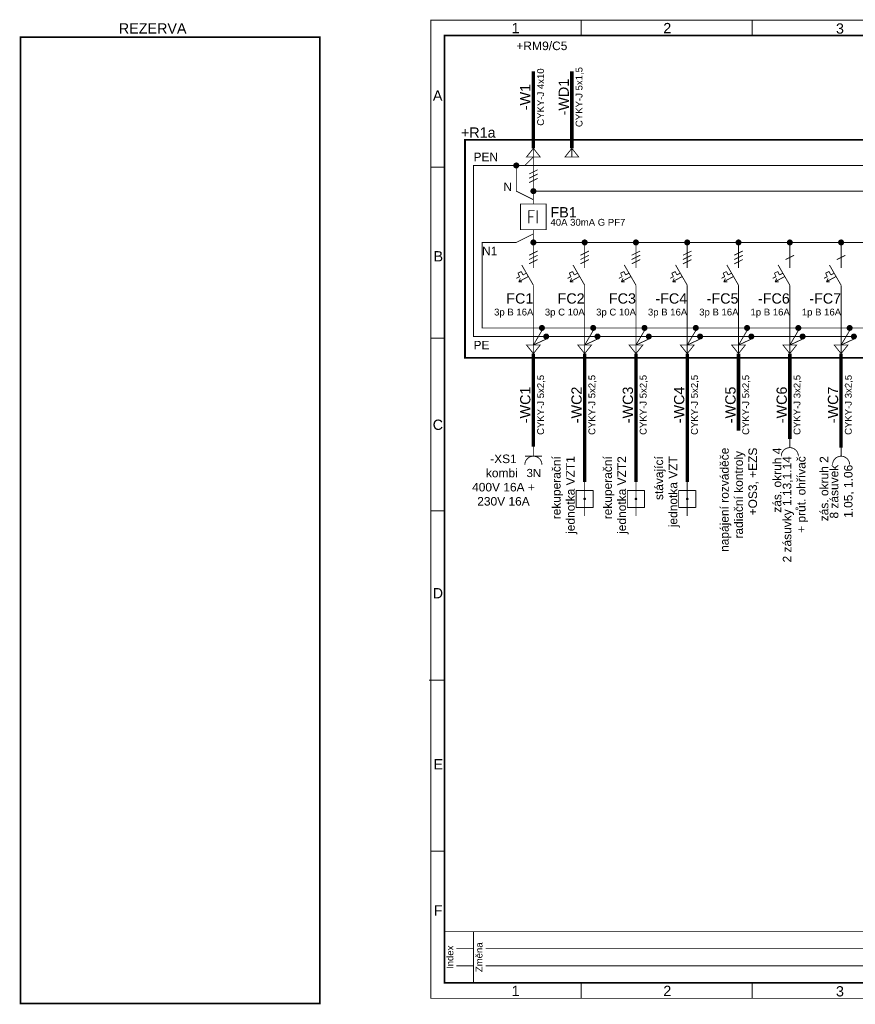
# Model space of a CAD drawing. Extents: x -12025 to 67388, y -49512 to 1533.
# Tile 1 of 4: x -12025 to 12416, y -28775 to 12. Entities that reach past the tile are written whole.
import ezdxf
from ezdxf.enums import TextEntityAlignment as Align

# ---------------------------------------------------------------- set-up
doc = ezdxf.new("R2010")
doc.units = 0
doc.header["$MEASUREMENT"] = 0
doc.linetypes.add('PE', pattern=[4.625, 3, -0.75, 0.125, -0.75])
doc.linetypes.add('vodič N', pattern=[3, 1.5, -1.5])
for name, color, linetype in [('0 (Pozadí)', 254, 'Continuous'), ('Ramecek', 7, 'Continuous'), ('Zakladni', 7, 'Continuous')]:
    doc.layers.add(name, color=color, linetype=linetype)
doc.styles.add('Arial', font='txt')

# ---------------------------------------------------------------- blocks, each defined once
blk = doc.blocks.new('(2)')
at = {"color": 7, "linetype": 'Continuous', "const_width": 25}
for points in [[(18000, 0), (0, 0)], [(0, -1500), (0, 0)], [(850, -1500), (850, 0)], [(12600, -1500), (12600, 0)], [(14400, -1500), (14400, 0)], [(16200, -1500), (16200, 0)], [(18000, 0), (18000, -1500)], [(350, -500), (850, -500)], [(1200, -500), (12600, -500)], [(12950, -500), (14400, -500)], [(14750, -500), (16200, -500)], [(16550, -500), (18000, -500)], [(350, -1000), (850, -1000)], [(1200, -1000), (12600, -1000)], [(12950, -1000), (14400, -1000)], [(14750, -1000), (16200, -1000)], [(16550, -1000), (18000, -1000)], [(18000, -1500), (0, -1500)]]:
    blk.add_lwpolyline(points, dxfattribs=at)
at = {"color": 7, "linetype": 'Continuous', "style": 'Arial'}
for s, p in [('Index', (261, -750)), ('Změna', (1111, -750)), ('Datum', (12861, -750)), ('Jméno', (14661, -750)), ('Podpis', (16461, -750))]:
    blk.add_text(s, height=200, rotation=90, dxfattribs=at).set_placement(p, align=Align.CENTER)
blk = doc.blocks.new('dveře rozvaděče')
at = {"color": 7, "linetype": 'PE', "ltscale": 100, "const_width": 50}
blk.add_lwpolyline([(0, 0), (30500, 0), (30500, -6375), (0, -6375)], close=True, dxfattribs=at)
at = {"color": 7, "linetype": 'Continuous', "style": 'Arial'}
blk.add_text('+R1a', height=300, dxfattribs=at).set_placement((-119, 63))
blk = doc.blocks.new('Proudový chránič')
at = {"color": 7, "linetype": 'Continuous', "const_width": 25}
blk.add_lwpolyline([(-375, 375), (375, 375), (375, -375), (-375, -375)], close=True, dxfattribs=at)
for points in [[(0, 500), (0, 375)], [(-131, 188), (-131, -188)], [(-131, 188), (38, 188)], [(-131, 0), (0, 0)], [(112, 188), (112, -188)], [(0, -375), (0, -500)]]:
    blk.add_lwpolyline(points, dxfattribs=at)
at = {"color": 7, "linetype": 'Continuous', "style": 'Arial'}
for s, height, p in [('FB1', 300, (500, -17)), ('40A 30mA G PF7', 200, (500, -261))]:
    blk.add_text(s, height=height, dxfattribs=at).set_placement(p)
blk = doc.blocks.new('(7)')
at = {"color": 7, "linetype": 'Continuous', "const_width": 25}
for points in [[(0, -250), (-342, 342)], [(0, 250), (0, 500)], [(-402, 0), (-500, -50)], [(-451, 100), (-352, 150)], [(-402, 0), (-451, 100)], [(-155, 0), (-430, -150)], [(-303, 50), (-352, 150)], [(-303, 50), (-205, 100)], [(-430, -150), (-380, -50)], [(-430, -150), (-330, -150)], [(0, -250), (0, -500)]]:
    blk.add_lwpolyline(points, dxfattribs=at)
at = {"color": 7, "linetype": 'Continuous', "style": 'Arial'}
for s, height, p in [('-FC7', 300, (0, -788)), ('1p B 16A', 200, (0, -1136))]:
    blk.add_text(s, height=height, dxfattribs=at).set_placement(p, align=Align.RIGHT)
blk = doc.blocks.new('(11)')
at = {"color": 7, "linetype": 'Continuous', "const_width": 25}
for points in [[(0, -250), (-342, 342)], [(0, 250), (0, 500)], [(-402, 0), (-500, -50)], [(-451, 100), (-352, 150)], [(-402, 0), (-451, 100)], [(-155, 0), (-430, -150)], [(-303, 50), (-352, 150)], [(-303, 50), (-205, 100)], [(-430, -150), (-380, -50)], [(-430, -150), (-330, -150)], [(0, -250), (0, -500)]]:
    blk.add_lwpolyline(points, dxfattribs=at)
at = {"color": 7, "linetype": 'Continuous', "style": 'Arial'}
for s, height, p in [('-FC5', 300, (0, -788)), ('3p B 16A', 200, (0, -1136))]:
    blk.add_text(s, height=height, dxfattribs=at).set_placement(p, align=Align.RIGHT)
blk = doc.blocks.new('Spoj')
at = {"color": 7, "linetype": 'Continuous'}
for points, const_width in [([(0, 75, 0.4142136), (-75, 0)], 25), ([(-75, 0, 0.4142136), (0, -75)], 25), ([(0, 37.5, 0.4142136), (-37.5, 0)], 75), ([(-37.5, 0, 0.4142136), (0, -37.5)], 75), ([(37.5, 0, 0.4142136), (0, 37.5)], 75), ([(0, -37.5, 0.4142136), (37.5, 0)], 75), ([(75, 0, 0.4142136), (0, 75)], 25), ([(0, -75, 0.4142136), (75, 0)], 25)]:
    blk.add_lwpolyline(points, format="xyb", dxfattribs=dict(at, const_width=const_width))
blk = doc.blocks.new('(12)')
at = {"color": 7, "linetype": 'Continuous', "const_width": 25}
for points in [[(0, -250), (-342, 342)], [(0, 250), (0, 500)], [(-402, 0), (-500, -50)], [(-451, 100), (-352, 150)], [(-402, 0), (-451, 100)], [(-155, 0), (-430, -150)], [(-303, 50), (-352, 150)], [(-303, 50), (-205, 100)], [(-430, -150), (-380, -50)], [(-430, -150), (-330, -150)], [(0, -250), (0, -500)]]:
    blk.add_lwpolyline(points, dxfattribs=at)
at = {"color": 7, "linetype": 'Continuous', "style": 'Arial'}
for s, height, p in [('-FC6', 300, (0, -788)), ('1p B 16A', 200, (0, -1136))]:
    blk.add_text(s, height=height, dxfattribs=at).set_placement(p, align=Align.RIGHT)
blk = doc.blocks.new('Kabelové zakončení')
at = {"color": 7, "linetype": 'Continuous', "const_width": 25}
blk.add_lwpolyline([(200, 0), (-200, 0), (0, 250), (200, 0)], dxfattribs=at)
at = {"layer": '0 (Pozadí)', "linetype": 'Continuous', "const_width": 25}
blk.add_lwpolyline([(0, 0), (0, 250)], dxfattribs=at)
blk = doc.blocks.new('(14)')
at = {"color": 7, "linetype": 'Continuous', "const_width": 25}
for points in [[(0, -125), (250, 0)], [(0, -250), (250, -125)], [(0, -375), (250, -250)]]:
    blk.add_lwpolyline(points, dxfattribs=at)
blk = doc.blocks.new('Spotřebič')
at = {"color": 7, "linetype": 'Continuous', "const_width": 25}
for points in [[(0, 500), (0, -500)], [(-250, 250), (250, 250)], [(-250, -250), (-250, 250)], [(250, 250), (250, -250)], [(250, -250), (-250, -250)]]:
    blk.add_lwpolyline(points, dxfattribs=at)
for points in [[(0, 25, 0.414214), (-25, 0)], [(-25, 0, 0.414214), (0, -25)], [(0, -25, 0.414214), (25, 0)], [(25, 0, 0.414214), (0, 25)]]:
    blk.add_lwpolyline(points, format="xyb", dxfattribs=at)
blk = doc.blocks.new('Zásuvka')
at = {"color": 7, "linetype": 'Continuous', "const_width": 25}
blk.add_lwpolyline([(0, 500), (0, 250)], dxfattribs=at)
for points in [[(-250, 0, -0.414214), (0, 250)], [(0, 250, -0.414214), (250, 0)]]:
    blk.add_lwpolyline(points, format="xyb", dxfattribs=at)
blk = doc.blocks.new('Zásuvka_ třífázová_ N a PE')
at = {"color": 7, "linetype": 'Continuous', "const_width": 25}
for points in [[(-250, -250, -0.414214), (0, 0)], [(0, 0, -0.414214), (250, -250)]]:
    blk.add_lwpolyline(points, format="xyb", dxfattribs=at)
for points in [[(-250, 0), (250, 0)], [(0, 0), (0, 275)]]:
    blk.add_lwpolyline(points, dxfattribs=at)
at = {"color": 7, "linetype": 'Continuous', "style": 'Arial'}
blk.add_text('3N', height=238.7, dxfattribs=at).set_placement((-200, -610))
blk = doc.blocks.new('Kabelové zakončení (1)')
at = {"color": 7, "linetype": 'Continuous', "const_width": 25}
blk.add_lwpolyline([(-200, 0), (200, 0), (0, -250), (-200, 0)], dxfattribs=at)
at = {"layer": '0 (Pozadí)', "linetype": 'Continuous', "const_width": 25}
blk.add_lwpolyline([(0, 0), (0, -250)], dxfattribs=at)
blk = doc.blocks.new('(18)')
at = {"color": 7, "linetype": 'Continuous', "const_width": 25}
for points in [[(0, -250), (-342, 342)], [(0, 250), (0, 500)], [(-402, 0), (-500, -50)], [(-451, 100), (-352, 150)], [(-402, 0), (-451, 100)], [(-155, 0), (-430, -150)], [(-303, 50), (-352, 150)], [(-303, 50), (-205, 100)], [(-430, -150), (-380, -50)], [(-430, -150), (-330, -150)], [(0, -250), (0, -500)]]:
    blk.add_lwpolyline(points, dxfattribs=at)
at = {"color": 7, "linetype": 'Continuous', "style": 'Arial'}
for s, height, p in [('-FC4', 300, (0, -788)), ('3p B 16A', 200, (0, -1136))]:
    blk.add_text(s, height=height, dxfattribs=at).set_placement(p, align=Align.RIGHT)
blk = doc.blocks.new('kabel (2)')
at = {"color": 7, "linetype": 'Continuous', "const_width": 100}
blk.add_lwpolyline([(0, 250), (0, -250)], dxfattribs=at)
at = {"color": 7, "linetype": 'Continuous', "style": 'Arial'}
for s, height, p in [('CYKY-J 5x2,5', 200, (311, 0)), ('-WC5', 300, (-87, 0))]:
    blk.add_text(s, height=height, rotation=90, dxfattribs=at).set_placement(p, align=Align.CENTER)
blk = doc.blocks.new('kabel (3)')
at = {"color": 7, "linetype": 'Continuous', "const_width": 100}
blk.add_lwpolyline([(0, 250), (0, -250)], dxfattribs=at)
at = {"color": 7, "linetype": 'Continuous', "style": 'Arial'}
for s, height, p in [('CYKY-J 5x2,5', 200, (311, 0)), ('-WC1', 300, (-87, 0))]:
    blk.add_text(s, height=height, rotation=90, dxfattribs=at).set_placement(p, align=Align.CENTER)
blk = doc.blocks.new('kabel (5)')
at = {"color": 7, "linetype": 'Continuous', "const_width": 100}
blk.add_lwpolyline([(0, 250), (0, -250)], dxfattribs=at)
at = {"color": 7, "linetype": 'Continuous', "style": 'Arial'}
for s, height, p in [('CYKY-J 3x2,5', 200, (311, 0)), ('-WC7', 300, (-87, 0))]:
    blk.add_text(s, height=height, rotation=90, dxfattribs=at).set_placement(p, align=Align.CENTER)
blk = doc.blocks.new('kabel (7)')
at = {"color": 7, "linetype": 'Continuous', "const_width": 100}
blk.add_lwpolyline([(0, 250), (0, -250)], dxfattribs=at)
at = {"color": 7, "linetype": 'Continuous', "style": 'Arial'}
for s, height, p in [('CYKY-J 3x2,5', 200, (311, 0)), ('-WC6', 300, (-87, 0))]:
    blk.add_text(s, height=height, rotation=90, dxfattribs=at).set_placement(p, align=Align.CENTER)
blk = doc.blocks.new('kabel (9)')
at = {"color": 7, "linetype": 'Continuous', "const_width": 100}
blk.add_lwpolyline([(0, 250), (0, -250)], dxfattribs=at)
at = {"color": 7, "linetype": 'Continuous', "style": 'Arial'}
for s, height, p in [('CYKY-J 5x2,5', 200, (311, 0)), ('-WC3', 300, (-87, 0))]:
    blk.add_text(s, height=height, rotation=90, dxfattribs=at).set_placement(p, align=Align.CENTER)
blk = doc.blocks.new('kabel (10)')
at = {"color": 7, "linetype": 'Continuous', "const_width": 100}
blk.add_lwpolyline([(0, 250), (0, -250)], dxfattribs=at)
at = {"color": 7, "linetype": 'Continuous', "style": 'Arial'}
for s, height, p in [('CYKY-J 5x2,5', 200, (311, 0)), ('-WC4', 300, (-87, 0))]:
    blk.add_text(s, height=height, rotation=90, dxfattribs=at).set_placement(p, align=Align.CENTER)
blk = doc.blocks.new('dveře rozvaděče (1)')
at = {"color": 7, "linetype": 'PE', "ltscale": 100, "const_width": 50}
blk.add_lwpolyline([(0, 0), (8750, 0), (8750, -28250), (0, -28250)], close=True, dxfattribs=at)
at = {"color": 7, "linetype": 'Continuous', "style": 'Arial'}
blk.add_text('REZERVA', height=300, dxfattribs=at).set_placement((2875, 108))
blk = doc.blocks.new('kabel (15)')
at = {"color": 7, "linetype": 'Continuous', "const_width": 100}
blk.add_lwpolyline([(0, 250), (0, -250)], dxfattribs=at)
at = {"color": 7, "linetype": 'Continuous', "style": 'Arial'}
for s, height, p in [('CYKY-J 5x2,5', 200, (311, 0)), ('-WC2', 300, (-87, 0))]:
    blk.add_text(s, height=height, rotation=90, dxfattribs=at).set_placement(p, align=Align.CENTER)
blk = doc.blocks.new('(22)')
at = {"color": 7, "linetype": 'Continuous', "const_width": 25}
for points in [[(0, -250), (-342, 342)], [(0, 250), (0, 500)], [(-402, 0), (-500, -50)], [(-451, 100), (-353, 150)], [(-402, 0), (-451, 100)], [(-155, 0), (-430, -150)], [(-303, 50), (-353, 150)], [(-303, 50), (-205, 100)], [(-430, -150), (-380, -50)], [(-430, -150), (-330, -150)], [(0, -250), (0, -500)]]:
    blk.add_lwpolyline(points, dxfattribs=at)
at = {"color": 7, "linetype": 'Continuous', "style": 'Arial'}
for s, height, p in [('FC1', 300, (0, -788)), ('3p B 16A', 200, (0, -1136))]:
    blk.add_text(s, height=height, dxfattribs=at).set_placement(p, align=Align.RIGHT)
blk = doc.blocks.new('(23)')
at = {"color": 7, "linetype": 'Continuous', "const_width": 25}
for points in [[(0, -250), (-342, 342)], [(0, 250), (0, 500)], [(-402, 0), (-500, -50)], [(-451, 100), (-352, 150)], [(-402, 0), (-451, 100)], [(-155, 0), (-430, -150)], [(-303, 50), (-352, 150)], [(-303, 50), (-205, 100)], [(-430, -150), (-380, -50)], [(-430, -150), (-330, -150)], [(0, -250), (0, -500)]]:
    blk.add_lwpolyline(points, dxfattribs=at)
at = {"color": 7, "linetype": 'Continuous', "style": 'Arial'}
for s, height, p in [('FC2', 300, (0, -788)), ('3p C 10A', 200, (0, -1136))]:
    blk.add_text(s, height=height, dxfattribs=at).set_placement(p, align=Align.RIGHT)
blk = doc.blocks.new('(24)')
at = {"color": 7, "linetype": 'Continuous', "const_width": 25}
for points in [[(0, -250), (-342, 342)], [(0, 250), (0, 500)], [(-402, 0), (-500, -50)], [(-451, 100), (-352, 150)], [(-402, 0), (-451, 100)], [(-155, 0), (-430, -150)], [(-303, 50), (-352, 150)], [(-303, 50), (-205, 100)], [(-430, -150), (-380, -50)], [(-430, -150), (-330, -150)], [(0, -250), (0, -500)]]:
    blk.add_lwpolyline(points, dxfattribs=at)
at = {"color": 7, "linetype": 'Continuous', "style": 'Arial'}
for s, height, p in [('FC3', 300, (0, -788)), ('3p C 10A', 200, (0, -1136))]:
    blk.add_text(s, height=height, dxfattribs=at).set_placement(p, align=Align.RIGHT)
blk = doc.blocks.new('(26)')
at = {"color": 1, "linetype": 'Continuous', "style": 'Arial'}
blk.add_text('9/C5', height=250, dxfattribs=at).set_placement((0, -127), align=Align.CENTER)
blk = doc.blocks.new('kabel (16)')
at = {"color": 7, "linetype": 'Continuous', "const_width": 100}
blk.add_lwpolyline([(0, 250), (0, -250)], dxfattribs=at)
at = {"color": 7, "linetype": 'Continuous', "style": 'Arial'}
for s, height, p in [('CYKY-J 4x10', 200, (311, 0)), ('-W1', 300, (-87, 0))]:
    blk.add_text(s, height=height, rotation=90, dxfattribs=at).set_placement(p, align=Align.CENTER)
blk = doc.blocks.new('kabel (17)')
at = {"color": 7, "linetype": 'Continuous', "const_width": 100}
blk.add_lwpolyline([(0, 250), (0, -250)], dxfattribs=at)
at = {"color": 7, "linetype": 'Continuous', "style": 'Arial'}
for s, height, p in [('CYKY-J 5x1,5', 200, (311, 0)), ('-WD1', 300, (-87, 0))]:
    blk.add_text(s, height=height, rotation=90, dxfattribs=at).set_placement(p, align=Align.CENTER)

msp = doc.modelspace()

# ---------------------------------------------------------------- linework, layer by layer
at = {"layer": 'Ramecek', "color": 7, "linetype": 'Continuous'}
for points, const_width in [([(0, -28600), (39800, -28600), (39800, 0), (0, 0)], 25), ([(400, -28150), (39400, -28150), (39400, -450), (400, -450)], 50)]:
    msp.add_lwpolyline(points, close=True, dxfattribs=dict(at, const_width=const_width))
at = {"layer": 'Ramecek', "color": 7, "linetype": 'Continuous', "const_width": 25}
for points in [[(4400, -6), (4400, -450)], [(9400, -450), (9400, -6)], [(400, -4300), (0, -4300)], [(400, -9300), (0, -9300)], [(405, -14345), (5, -14345)], [(399, -19300), (-50, -19300)], [(400, -24300), (0, -24300)], [(4400, -28150), (4400, -28594)], [(9400, -28600), (9400, -28156)]]:
    msp.add_lwpolyline(points, dxfattribs=at)
at = {"layer": 'Zakladni', "color": 7, "linetype": 'Continuous'}
for points, const_width in [([(3000, -1500), (3000, -2000)], 100), ([(4125, -1500), (4125, -2000)], 100), ([(3000, -2500), (3000, -3750)], 100), ([(4125, -2500), (4125, -3750)], 100), ([(3000, -4000), (3000, -4925)], 25), ([(3000, -5075), (3000, -5250)], 25), ([(3075, -5000), (23925, -5000)], 25), ([(3000, -6250), (3000, -6425)], 25), ([(3000, -7000), (3000, -6575)], 25), ([(3075, -6500), (22500, -6500), (22500, -7000)], 25), ([(4500, -6575), (4500, -7000)], 25), ([(6000, -6575), (6000, -7000)], 25), ([(7500, -7000), (7500, -6575)], 25), ([(9000, -6575), (9000, -7000)], 25), ([(10500, -7000), (10500, -6575)], 25), ([(12000, -7000), (12000, -6575)], 25), ([(10375, -7000), (10625, -6875)], 25), ([(11875, -7000), (12125, -6875)], 25), ([(3000, -9500), (3000, -8000)], 25), ([(4500, -8000), (4500, -9500)], 25), ([(6000, -8000), (6000, -9500)], 25), ([(7500, -8000), (7500, -9500)], 25), ([(9000, -8000), (9000, -9500)], 25), ([(10500, -9500), (10500, -8000)], 25), ([(12000, -9750), (12000, -8000)], 25), ([(3000, -11000), (3000, -9750)], 100), ([(4500, -9750), (4500, -11000)], 100), ([(6000, -9750), (6000, -11000)], 100), ([(7500, -9750), (7500, -11000)], 100), ([(9000, -9750), (9000, -11000)], 100), ([(10500, -11000), (10500, -9750)], 100), ([(12000, -11000), (12000, -9750)], 100), ([(3000, -12475), (3000, -11500)], 100), ([(4500, -13500), (4500, -11500)], 100), ([(6000, -11500), (6000, -13500)], 100), ([(7500, -11500), (7500, -13500)], 100), ([(9000, -11500), (9000, -12000)], 100), ([(10500, -12250), (10500, -11500)], 100), ([(12000, -12500), (12000, -11500)], 100)]:
    msp.add_lwpolyline(points, dxfattribs=dict(at, const_width=const_width))
at = {"layer": 'Zakladni', "color": 7, "linetype": 'PE', "ltscale": 100, "const_width": 25}
for points in [[(3000, -4000), (2750, -4250), (2575, -4250)], [(2425, -4250), (1250, -4250), (1250, -9250), (3300, -9250)], [(2575, -4250), (26675, -4250)], [(3375, -9325), (3000, -9500), (3000, -9500)], [(3450, -9250), (4800, -9250)], [(4875, -9325), (4500, -9500), (4500, -9500)], [(4950, -9250), (6300, -9250)], [(6375, -9325), (6000, -9500), (6000, -9500)], [(6450, -9250), (7800, -9250)], [(7875, -9325), (7500, -9500), (7500, -9500)], [(7950, -9250), (9300, -9250)], [(9375, -9325), (9000, -9500), (9000, -9500)], [(9450, -9250), (10800, -9250)], [(10875, -9325), (10500, -9500), (10500, -9500)], [(10950, -9250), (12300, -9250)], [(12375, -9325), (12000, -9500), (12000, -9500)]]:
    msp.add_lwpolyline(points, dxfattribs=at)
at = {"layer": 'Zakladni', "color": 7, "linetype": 'vodič N', "ltscale": 100, "const_width": 25}
for points in [[(2500, -4325), (2500, -5000), (3000, -5250)], [(3000, -6250), (2500, -6500), (1500, -6500), (1500, -9000), (3175, -9000)], [(3250, -9075), (3000, -9500), (3000, -9500)], [(3325, -9000), (4675, -9000)], [(4750, -9075), (4500, -9500), (4500, -9500)], [(4825, -9000), (6175, -9000)], [(6250, -9075), (6000, -9500), (6000, -9500)], [(6325, -9000), (7675, -9000)], [(7750, -9075), (7500, -9500), (7500, -9500)], [(7825, -9000), (9175, -9000)], [(9250, -9075), (9000, -9500), (9000, -9500)], [(9325, -9000), (10675, -9000)], [(10750, -9075), (10500, -9500), (10500, -9500)], [(10825, -9000), (12175, -9000)], [(12250, -9075), (12000, -9500), (12000, -9500)], [(12325, -9000), (13675, -9000)]]:
    msp.add_lwpolyline(points, dxfattribs=at)

# ---------------------------------------------------------------- block references
at = {"layer": 'Ramecek', "color": 7, "linetype": 'Continuous'}
msp.add_blockref('(2)', (400, -26650), dxfattribs=at)
at = {"layer": 'Zakladni', "color": 7, "linetype": 'Continuous'}
for name, p in [('dveře rozvaděče (1)', (-12000, -500)), ('kabel (16)', (3000, -2250)), ('kabel (17)', (4125, -2250)), ('dveře rozvaděče', (1000, -3500)), ('Kabelové zakončení', (3000, -4000)), ('Kabelové zakončení', (4125, -4000)), ('Spoj', (2500, -4250)), ('(14)', (2875, -4375)), ('Spoj', (3000, -5000)), ('Proudový chránič', (3000, -5750)), ('Spoj', (3000, -6500)), ('Spoj', (4500, -6500)), ('Spoj', (6000, -6500)), ('Spoj', (7500, -6500)), ('Spoj', (9000, -6500)), ('Spoj', (10500, -6500)), ('Spoj', (12000, -6500)), ('(14)', (2875, -6750)), ('(14)', (4375, -6750)), ('(14)', (5875, -6750)), ('(14)', (7375, -6750)), ('(14)', (8875, -6750)), ('(22)', (3000, -7500)), ('(23)', (4500, -7500)), ('(24)', (6000, -7500)), ('(18)', (7500, -7500)), ('(11)', (9000, -7500)), ('(12)', (10500, -7500)), ('(7)', (12000, -7500)), ('Spoj', (3250, -9000)), ('Spoj', (4750, -9000)), ('Spoj', (6250, -9000)), ('Spoj', (7750, -9000)), ('Spoj', (9250, -9000)), ('Spoj', (10750, -9000)), ('Spoj', (12250, -9000)), ('Spoj', (3375, -9250)), ('Spoj', (4875, -9250)), ('Spoj', (6375, -9250)), ('Spoj', (7875, -9250)), ('Spoj', (9375, -9250)), ('Spoj', (10875, -9250)), ('Spoj', (12375, -9250)), ('Kabelové zakončení (1)', (3000, -9500)), ('Kabelové zakončení (1)', (4500, -9500)), ('Kabelové zakončení (1)', (6000, -9500)), ('Kabelové zakončení (1)', (7500, -9500)), ('Kabelové zakončení (1)', (9000, -9500)), ('Kabelové zakončení (1)', (10500, -9500)), ('Kabelové zakončení (1)', (12000, -9500)), ('kabel (3)', (3000, -11250)), ('kabel (15)', (4500, -11250)), ('kabel (9)', (6000, -11250)), ('kabel (10)', (7500, -11250)), ('kabel (2)', (9000, -11250)), ('kabel (7)', (10500, -11250)), ('kabel (5)', (12000, -11250)), ('Zásuvka', (10500, -12750)), ('Zásuvka_ třífázová_ N a PE', (3000, -12750)), ('Zásuvka', (12000, -13000)), ('Spotřebič', (4500, -14000)), ('Spotřebič', (6000, -14000)), ('Spotřebič', (7500, -14000))]:
    msp.add_blockref(name, p, dxfattribs=at)
at = {"layer": 'Zakladni', "color": 1, "linetype": 'Continuous'}
msp.add_blockref('(26)', (3625, -750), dxfattribs=at)

# ---------------------------------------------------------------- texts
at = {"layer": 'Ramecek', "color": 7, "linetype": 'Continuous', "style": 'Arial'}
for s, p in [('1', (2363, -383)), ('2', (6800, -383)), ('3', (11850, -395)), ('A', (60, -2355)), ('B', (80, -7055)), ('C', (55, -11980)), ('D', (55, -16905)), ('E', (80, -21905)), ('F', (85, -26180)), ('1', (2363, -28533)), ('2', (6800, -28533)), ('3', (11850, -28545))]:
    msp.add_text(s, height=300, dxfattribs=at).set_placement(p)
at = {"layer": 'Zakladni', "color": 5, "linetype": 'Continuous', "style": 'Arial'}
for s, p in [('+RM', (2875, -877)), ('-XS1', (2125, -12952)), ('kombi ', (2125, -13366)), ('400V 16A +', (2125, -13780)), ('230V 16A', (2125, -14194))]:
    msp.add_text(s, height=250, dxfattribs=at).set_placement(p, align=Align.CENTER)
at = {"layer": 'Zakladni', "color": 7, "linetype": 'Continuous', "style": 'Arial'}
for s, p in [('PEN', (1250, -4125)), ('N', (2125, -5000)), ('N1', (1500, -6877)), ('PE', (1250, -9627))]:
    msp.add_text(s, height=250, dxfattribs=at).set_placement(p)
at = {"layer": 'Zakladni', "color": 5, "linetype": 'Continuous', "style": 'Arial'}
for s, p in [('napájení rozváděče', (8713, -12500)), ('radiační kontroly ', (9127, -12500)), ('+OS3, +EZS', (9541, -12500)), ('zás. okruh 4', (10252, -12500)), ('rekuperační', (3795, -12750)), ('jednotka VZT1', (4209, -12750)), ('rekuperační', (5295, -12750)), ('jednotka VZT2', (5709, -12750)), ('stávající', (6795, -12750)), ('jednotka VZT', (7209, -12750)), ('zás. okruh 2', (11627, -12750))]:
    msp.add_text(s, height=250, rotation=90, dxfattribs=at).set_placement(p, align=Align.RIGHT)
at = {"layer": 'Zakladni', "color": 7, "linetype": 'Continuous', "style": 'Arial'}
for s, p in [('2 zásuvky 1.13,1.14', (10545, -12750)), ('+ průt. ohřívač', (10959, -12750)), ('8 zásuvek', (11920, -13000)), ('1.05, 1.06', (12334, -13000))]:
    msp.add_text(s, height=250, rotation=90, dxfattribs=at).set_placement(p, align=Align.RIGHT)

doc.saveas('drawing.dxf')
